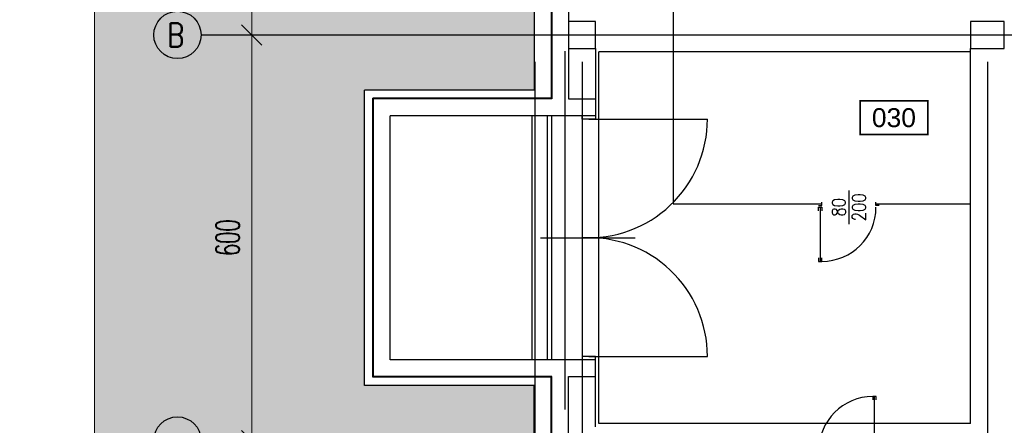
# Model space of a CAD drawing. Header units: centimetres. Extents: x -156440 to 298236, y -263599 to 81430.
# Tile 13 of 170: x 119099 to 133674, y -163007 to -157007. Entities that reach past the tile are written whole.
import ezdxf
from ezdxf.enums import TextEntityAlignment as Align

# ---------------------------------------------------------------- set-up
doc = ezdxf.new("R2010")
doc.units = ezdxf.units.CM
doc.header["$LTSCALE"] = 50
doc.header["$PDMODE"] = 35
doc.header["$PDSIZE"] = 0.1
doc.linetypes.add('Kondygnacja -2$0$HIDDEN2', pattern=[4.7625, 3.175, -1.5875])
doc.linetypes.add('Osie rzutów$0$DASHDOT2', pattern=[12.7, 6.35, -3.175, 0, -3.175])
doc.layers.get('0').update_dxf_attribs({"color": 8})
doc.layers.get('DEFPOINTS').update_dxf_attribs({"color": 8})
for name, color, linetype, lineweight in [('Kondygnacja -2$0$_SP KORYTA', 8, 'Continuous', 25), ('Kondygnacja -2$0$RYSUNKOWE_NIEDRUK', 8, 'Continuous', 9), ('Osie rzutów$0$ARCH_INFO_WYMIARY', 8, 'Continuous', 9)]:
    doc.layers.add(name, color=color, linetype=linetype, lineweight=lineweight)
for name, color, linetype in [('Kondygnacja -2$0$ARCH_GRUNT', 8, 'Continuous'), ('Kondygnacja -2$0$ARCH_INFO_ETYK_DRZWI_IST', 8, 'Continuous'), ('Kondygnacja -2$0$ARCH_KONSTR_POWYŻEJ RZUTU_IST', 8, 'Kondygnacja -2$0$HIDDEN2'), ('Kondygnacja -2$0$ARCH_MUROWANE_IST', 9, 'Continuous'), ('Kondygnacja -2$0$ARCH_STAL_IST', 8, 'Continuous'), ('Kondygnacja -2$0$ARCH_ŚLUSARKA_DRZWI_IST', 8, 'Continuous'), ('Kondygnacja -2$0$ARCH_ŻELBET_IST', 9, 'Continuous'), ('Osie rzutów$0$ARCH_INFO_OSIE_IST', 8, 'Osie rzutów$0$DASHDOT2'), ('Osie rzutów$0$ARCH_INFO_OSIE_OPISY_IST', 8, 'Continuous'), ('Pomieszczenia -2$0$ARCH_INFO_AREA_ETYKIETY_200', 8, 'Continuous')]:
    doc.layers.add(name, color=color, linetype=linetype)
doc.styles.add('Kondygnacja -2$0$ROMANS-50-CM', font='romans.shx', dxfattribs={"width": 0.8, "height": 10})
doc.styles.add('Osie rzutów$0$ROMANS-250-CM', font='romans.shx', dxfattribs={"width": 0.8, "height": 50})
doc.styles.add('Osie rzutów$0$wymiary_cuprum', font='Romans.shx', dxfattribs={"width": 0.6})
doc.styles.add('Pomieszczenia -2$0$Arial', font='ARIAL.TTF')
doc.dimstyles.new('Osie rzutów$0$ARCH_ CT', dxfattribs={"dimtxt": 20, "dimasz": 20, "dimexe": 12, "dimexo": 20, "dimgap": 5, "dimtad": 1, "dimdec": 1, "dimrnd": 0.5, "dimzin": 9, "dimdsep": 46, "dimtxsty": 'Osie rzutów$0$wymiary_cuprum', "dimblk": 'Osie rzutów$0$_Oblique', "dimcen": 8, "dimdle": 12, "dimclrd": 256, "dimclre": 256, "dimclrt": 55, "dimadec": 1, "dimazin": 0, "dimtfac": 1, "dimtdec": 1, "dimtmove": 1, "dimatfit": 2, "dimldrblk": 'Osie rzutów$0$_Dot', "dimfxl": 0, "dimtolj": 1, "dimtzin": 0, "dimlwd": -1, "dimlwe": -1, "dimarcsym": 0})

# ---------------------------------------------------------------- blocks, each defined once
blk = doc.blocks.new('Osie rzutów$0$_Oblique')
at = {"color": 0, "linetype": 'ByBlock', "lineweight": -2}
blk.add_line((-0.5, -0.5), (0.5, 0.5), dxfattribs=at)
blk = doc.blocks.new('*D128')
at = {"layer": 'DEFPOINTS', "color": 0}
for p in [(4545, 6800), (4511, 6200), (4545, 6200)]:
    blk.add_point(p, dxfattribs=at)
at = {"layer": 'Osie rzutów$0$ARCH_INFO_WYMIARY'}
for p, q in [((4511, 6808), (4511, 6192)), ((4530, 6800), (4503, 6800)), ((4530, 6200), (4503, 6200))]:
    blk.add_line(p, q, dxfattribs=at)
at = {"layer": 'Osie rzutów$0$ARCH_INFO_WYMIARY', "xscale": 30, "yscale": 30, "zscale": 30}
for p, rotation in [((4511, 6800), 90), ((4511, 6200), 270)]:
    blk.add_blockref('Osie rzutów$0$_Oblique', p, dxfattribs=dict(at, rotation=rotation))
at = {"layer": 'Osie rzutów$0$ARCH_INFO_WYMIARY', "color": 55, "insert": (4475.5, 6500), "char_height": 35, "attachment_point": 5, "rotation": 90, "style": 'Osie rzutów$0$wymiary_cuprum'}
blk.add_mtext('\\A1;600', dxfattribs=at)
blk = doc.blocks.new('Osie rzutów$0$_Dot')
at = {"color": 0, "linetype": 'ByBlock', "lineweight": -2}
blk.add_line((-0.5, 0), (-1, 0), dxfattribs=at)
at = {"color": 0, "linetype": 'ByBlock', "const_width": 0.5}
blk.add_lwpolyline([(-0.25, 0, 1), (0.25, 0, 1)], format="xyb", close=True, dxfattribs=at)
blk = doc.blocks.new('*D129')
at = {"layer": 'DEFPOINTS', "color": 0}
for p in [(4545, 6200), (4511, 5600), (4545, 5600)]:
    blk.add_point(p, dxfattribs=at)
at = {"layer": 'Osie rzutów$0$ARCH_INFO_WYMIARY'}
for p, q in [((4530, 6200), (4503, 6200)), ((4511, 6208), (4511, 5592)), ((4530, 5600), (4503, 5600))]:
    blk.add_line(p, q, dxfattribs=at)
at = {"layer": 'Osie rzutów$0$ARCH_INFO_WYMIARY', "xscale": 30, "yscale": 30, "zscale": 30}
for p, rotation in [((4511, 6200), 90), ((4511, 5600), 270)]:
    blk.add_blockref('Osie rzutów$0$_Oblique', p, dxfattribs=dict(at, rotation=rotation))
at = {"layer": 'Osie rzutów$0$ARCH_INFO_WYMIARY', "color": 55, "insert": (4475.5, 5900), "char_height": 35, "attachment_point": 5, "rotation": 90, "style": 'Osie rzutów$0$wymiary_cuprum'}
blk.add_mtext('\\A1;600', dxfattribs=at)
blk = doc.blocks.new('Kondygnacja -2$0$konstukcja stropu -2')
at = {"layer": 'Kondygnacja -2$0$ARCH_KONSTR_POWYŻEJ RZUTU_IST', "ltscale": 10}
for p, q in [((4975, 5646.1), (4975, 6176.1)), ((5575, 6175), (5025, 6175)), ((5025, 5625), (5025, 6175)), ((5575, 5625), (5575, 6175)), ((4926, 5719.5), (4926, 6080.5)), ((4949, 5719.5), (4949, 6080.5)), ((4955, 5719.5), (4955, 6080.5)), ((5575, 5625), (5025, 5625))]:
    blk.add_line(p, q, dxfattribs=at)
blk = doc.blocks.new('Pomieszczenia -2$0$etykieta_numer')
at = {"color": 0, "linetype": 'ByBlock', "const_width": 2.44}
blk.add_lwpolyline([(-50, -50), (-50, 0), (50, 0), (50, -50)], close=True, dxfattribs=at)
at = {"color": 0, "linetype": 'ByBlock', "style": 'Pomieszczenia -2$0$Arial'}
blk.add_attdef('AECAREA:NUMER_LOKALU', text='', height=28, dxfattribs=at).set_placement((0, -25), align=Align.MIDDLE)
blk = doc.blocks.new('Osie rzutów')
at = {"layer": 'Osie rzutów$0$ARCH_INFO_OSIE_IST', "ltscale": 10}
for p, q in [((4930, 12510), (4930, 4623.26)), ((5000, 12510), (5000, 4512.32)), ((5600, 12510), (5600, 4512.32)), ((4436.04, 6200), (15156.54, 6200))]:
    blk.add_line(p, q, dxfattribs=at)
at = {"layer": 'Osie rzutów$0$ARCH_INFO_OSIE_OPISY_IST'}
for centre in [(4401.04, 6200), (4401.04, 5600)]:
    blk.add_circle(centre, 35, dxfattribs=at)
at = {"layer": 'Osie rzutów$0$ARCH_INFO_OSIE_OPISY_IST', "style": 'Osie rzutów$0$ROMANS-250-CM', "width": 0.8}
blk.add_text('B', height=35, dxfattribs=at).set_placement((4385.94, 6182.15))
at = {"layer": 'Osie rzutów$0$ARCH_INFO_WYMIARY'}
for base, p1, p2, picture, middle in [((4511.04, 6200), (4544.98, 6800), (4544.98, 6200), '*D128', (4475.54, 6500)), ((4511.04, 5600), (4544.98, 6200), (4544.98, 5600), '*D129', (4475.54, 5900))]:
    dim = blk.add_linear_dim(base=base, p1=p1, p2=p2, angle=270, dimstyle='Osie rzutów$0$ARCH_ CT', override={"dimtxt": 35, "dimasz": 30, "dimexe": 8, "dimexo": 15, "dimgap": 18, "dimdle": 8}, dxfattribs=at)
    dim.commit()
    dim.dimension.update_dxf_attribs({"geometry": picture, "text_midpoint": middle})

msp = doc.modelspace()

# ---------------------------------------------------------------- hatches: boundary and pattern name
at = {"layer": 'Kondygnacja -2$0$ARCH_GRUNT', "linetype": 'Continuous', "lineweight": 5}
h = msp.add_hatch(dxfattribs=at)
h.set_pattern_fill('EARTH', color=256, scale=150.000081, angle=45, style=0)
h.set_pattern_definition([(45, (77424.2, -219231.8), (-1e-09, 1347.039), [952.501, -952.501]), (45, (77171.7, -218979.2), (-1e-09, 1347.039), [952.501, -952.501]), (45, (76919.1, -218726.6), (-1e-09, 1347.039), [952.501, -952.501]), (135, (76919.1, -218558.25), (-1347.039, -1e-09), [952.501, -952.501]), (135, (77171.7, -218305.7), (-1347.039, -1e-09), [952.501, -952.501]), (135, (77424.2, -218053.1), (-1347.039, -1e-09), [952.501, -952.501])])
h.paths.add_polyline_path([(212884.241, -145231.769), (212884.241, -170091.769), (126714.241, -170091.769), (126714.241, -162416.769), (124204.241, -162416.769), (124204.241, -158046.769), (126714.241, -158046.769), (126714.241, -145411.769), (124194.241, -145411.769), (124194.241, -139051.769), (126714.241, -139051.769), (126714.241, -120371.769), (126974.241, -120371.769), (126974.241, -120331.769), (123340.682, -120331.769), (104210.686, -114846.331), (92327.304, -139115.894), (85328.346, -135672.845), (88440.332, -129346.864), (81118.345, -125744.905), (84534.909, -118799.785), (97303.521, -125081.142), (97363.112, -124960.006), (104094.752, -111276.07), (123872.677, -116947.299), (125577.831, -117931.769), (126814.241, -117931.769), (126814.241, -111935.99), (122814.241, -111935.99), (122814.241, -112482.599), (111546.999, -109251.769), (100611.443, -109251.769), (95479.978, -119726.267), (82711.366, -113444.91), (75763.47, -127568.448), (83085.457, -131170.407), (79973.47, -137496.388), (94157.494, -144474.039), (106329.469, -119615.08), (122714.241, -124313.338), (122714.241, -135051.769), (120194.241, -135051.769), (120194.241, -149411.769), (122714.241, -149411.769), (122714.241, -154046.769), (120204.241, -154046.769), (120204.241, -166416.769), (122714.241, -166416.769), (122714.241, -174091.769), (216884.241, -174091.769), (216884.241, -145231.769)])

# ---------------------------------------------------------------- linework, layer by layer
at = {"layer": 'Kondygnacja -2$0$ARCH_MUROWANE_IST', "ltscale": 4}
for p, q in [((126964.241, -145291.769, -3480), (126964.241, -158166.769, -3480)), ((126714.241, -145411.769, -3480), (126714.241, -158046.769, -3480)), ((126714.241, -158046.769, -3480), (124204.241, -158046.769, -3480)), ((124204.241, -162416.769, -3480), (124204.241, -158046.769, -3480)), ((126964.241, -158166.769, -3480), (124324.241, -158166.769, -3480)), ((124324.241, -162296.769, -3480), (124324.241, -158166.769, -3480)), ((126964.241, -162296.769, -3480), (124324.241, -162296.769, -3480)), ((126964.241, -169841.769, -3480), (126964.241, -162296.769, -3480)), ((126714.241, -162416.769, -3480), (124204.241, -162416.769, -3480)), ((126714.241, -170091.769, -3480), (126714.241, -162416.769, -3480))]:
    msp.add_line(p, q, dxfattribs=at)
at = {"layer": 'Kondygnacja -2$0$ARCH_STAL_IST', "ltscale": 0.5}
for p, q in [((130949.241, -159781.769, -3480), (130949.241, -160581.769, -3480)), ((131753.364, -163381.769, -3480), (131753.364, -162581.769, -3480))]:
    msp.add_line(p, q, dxfattribs=at)
at = {"layer": 'Kondygnacja -2$0$ARCH_STAL_IST', "ltscale": 0.5, "elevation": -3480}
for points in [[(128774.241, -156801.769), (128774.241, -159731.769), (130974.241, -159731.769)], [(131774.241, -159731.769), (133174.241, -159731.769), (133174.241, -157431.769)]]:
    msp.add_lwpolyline(points, dxfattribs=at)
at = {"layer": 'Kondygnacja -2$0$ARCH_STAL_IST', "ltscale": 2, "elevation": -3480}
for points in [[(130924.241, -159756.769), (130974.241, -159756.769), (130974.241, -159706.769)], [(131824.241, -159756.769), (131774.241, -159756.769), (131774.241, -159706.769)], [(130924.241, -159831.769), (130924.241, -159781.769), (130974.241, -159781.769), (130974.241, -159831.769)], [(130924.241, -160531.769), (130924.241, -160581.769), (130974.241, -160581.769), (130974.241, -160531.769)], [(131778.364, -162631.769), (131778.364, -162581.769), (131728.364, -162581.769), (131728.364, -162631.769)]]:
    msp.add_lwpolyline(points, dxfattribs=at)
at = {"layer": 'Kondygnacja -2$0$ARCH_ŚLUSARKA_DRZWI_IST'}
for p, q in [((127424.241, -158476.769, -3480), (127424.241, -158426.769, -3480)), ((127624.241, -158426.769, -3480), (127624.241, -158476.769, -3480)), ((127624.241, -158476.769, -3480), (127424.241, -158476.769, -3480)), ((127524.241, -158476.769, -3480), (129279.241, -158476.769, -3480)), ((131374.241, -159531.769, -3480), (131374.241, -160031.769, -3480)), ((126810.715, -160231.769, -3480), (128210.99, -160231.769, -3480)), ((127624.241, -161986.769, -3480), (127424.241, -161986.769, -3480)), ((127424.241, -161986.769, -3480), (127424.241, -162036.769, -3480)), ((127524.241, -161986.769, -3480), (129279.241, -161986.769, -3480)), ((127624.241, -162036.769, -3480), (127624.241, -161986.769, -3480))]:
    msp.add_line(p, q, dxfattribs=at)
for centre, radius, start, end in [((127524.241, -158476.769, -3480), 1755, 266.733514, 0), ((130974.241, -159781.769, -3480), 800, 270, 0), ((127524.241, -161986.769, -3480), 1755, 0, 93.266486), ((131728.364, -163381.769, -3480), 800, 90, 180)]:
    msp.add_arc(centre, radius, start, end, dxfattribs=at)
at = {"layer": 'Kondygnacja -2$0$ARCH_ŻELBET_IST', "ltscale": 4}
for p, q in [((127224.241, -145031.769, -3480), (127224.241, -158176.769, -3480)), ((126974.241, -145281.769, -3480), (126974.241, -158176.769, -3480)), ((127624.241, -157431.769, -3480), (127624.241, -158426.769, -3480)), ((126974.241, -158176.769, -3480), (124334.241, -158176.769, -3480)), ((124334.241, -162286.769, -3480), (124334.241, -158176.769, -3480)), ((127224.241, -158176.769, -3480), (127624.241, -158176.769, -3480)), ((127624.241, -158426.769, -3480), (124584.241, -158426.769, -3480)), ((124584.241, -162036.769, -3480), (124584.241, -158426.769, -3480)), ((127624.241, -162036.769, -3480), (124584.241, -162036.769, -3480)), ((127624.241, -163031.769, -3480), (127624.241, -162036.769, -3480)), ((126974.241, -162286.769, -3480), (124334.241, -162286.769, -3480)), ((126974.241, -169831.769, -3480), (126974.241, -162286.769, -3480)), ((127224.241, -169581.769, -3480), (127224.241, -162286.769, -3480)), ((127224.241, -162286.769, -3480), (127624.241, -162286.769, -3480))]:
    msp.add_line(p, q, dxfattribs=at)
at = {"layer": 'Kondygnacja -2$0$ARCH_ŻELBET_IST', "ltscale": 4, "elevation": -3480}
for points in [[(127224.241, -157431.769), (127624.241, -157431.769), (127624.241, -157031.769), (127224.241, -157031.769)], [(133174.241, -157431.769), (133674.241, -157431.769), (133674.241, -157031.769), (133174.241, -157031.769)]]:
    msp.add_lwpolyline(points, close=True, dxfattribs=at)
at = {"layer": 'Kondygnacja -2$0$RYSUNKOWE_NIEDRUK', "linetype": 'Continuous', "lineweight": 5, "elevation": -3480}
for points in [[(212884.241, -170091.769), (126714.241, -170091.769), (126714.241, -162416.769), (124204.241, -162416.769), (124204.241, -158046.769), (126714.241, -158046.769), (126714.241, -145411.769), (124194.241, -145411.769), (124194.241, -139051.769), (126714.241, -139051.769), (126714.241, -120371.769), (126974.241, -120371.769), (126974.241, -120331.769), (123340.682, -120331.769), (104210.686, -114846.331)], [(106329.469, -119615.08), (122714.241, -124313.338), (122714.241, -135051.769), (120194.241, -135051.769), (120194.241, -149411.769), (122714.241, -149411.769), (122714.241, -154046.769), (120204.241, -154046.769), (120204.241, -166416.769), (122714.241, -166416.769), (122714.241, -174091.769), (216884.241, -174091.769)]]:
    msp.add_lwpolyline(points, dxfattribs=at)

# ---------------------------------------------------------------- block references
at = {"layer": 'Kondygnacja -2$0$_SP KORYTA', "xscale": 10, "yscale": 10, "zscale": 10}
msp.add_blockref('Kondygnacja -2$0$konstukcja stropu -2', (77424.241, -219231.769, -3480), dxfattribs=at)
at = {"layer": 'Osie rzutów$0$ARCH_INFO_OSIE_IST', "xscale": 10, "yscale": 10, "zscale": 10}
msp.add_blockref('Osie rzutów', (77424.241, -219231.769), dxfattribs=at)
at = {"layer": 'Pomieszczenia -2$0$ARCH_INFO_AREA_ETYKIETY_200', "linetype": 'Continuous', "lineweight": -3}
ref = msp.add_blockref('Pomieszczenia -2$0$etykieta_numer', (132040.029, -158205.811, 6300), dxfattribs=dict(at, xscale=10, yscale=10, zscale=10))
ref.add_attrib('AECAREA:NUMBER', '030', dxfattribs={"layer": '0', "color": 0, "linetype": 'ByBlock', "height": 280, "style": 'Pomieszczenia -2$0$Arial'}).set_placement((132040.029, -158455.811, 6300), align=Align.MIDDLE)

# ---------------------------------------------------------------- texts
at = {"layer": 'Kondygnacja -2$0$ARCH_INFO_ETYK_DRZWI_IST', "insert": (131374.241, -159781.769, -3480), "char_height": 200, "width": 100, "attachment_point": 5, "rotation": 90, "line_spacing_factor": 0.9, "style": 'Kondygnacja -2$0$ROMANS-50-CM'}
msp.add_mtext('80\\P200', dxfattribs=at)

doc.saveas('drawing.dxf')
